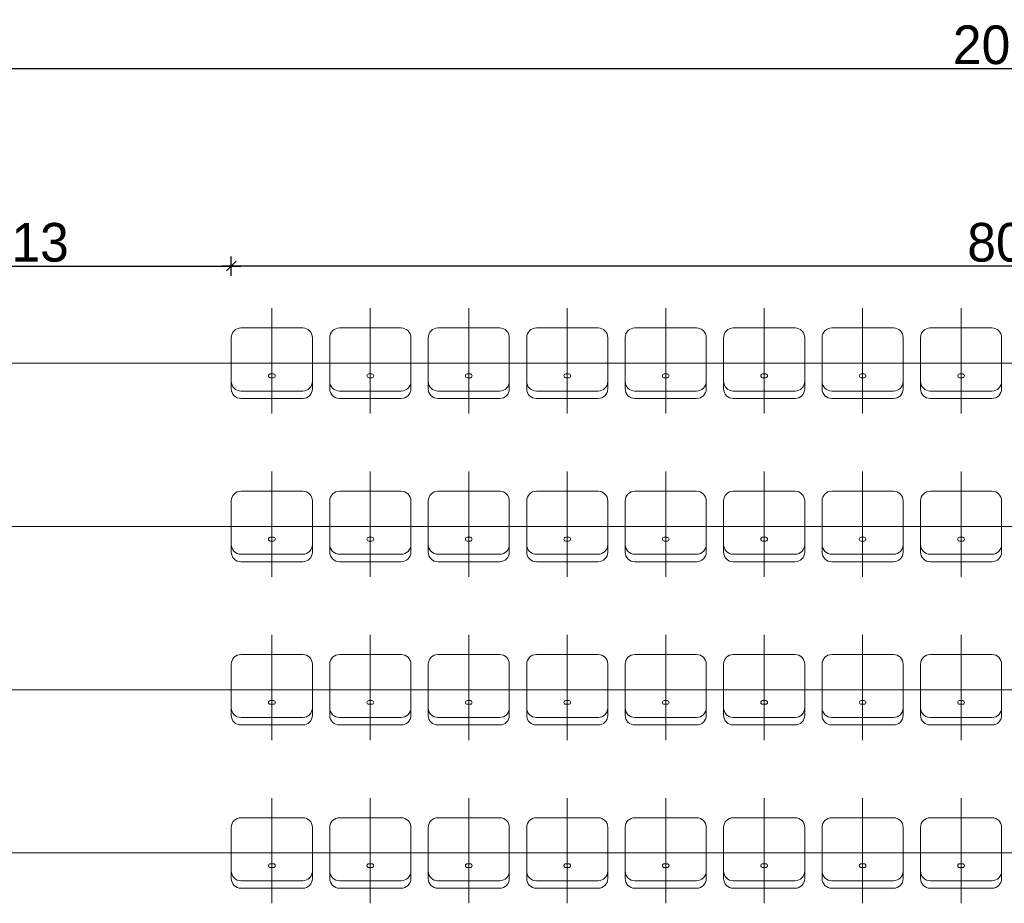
# Model space of a CAD drawing. Header units: millimetres. Extents: x 1962 to 3194, y -795 to -219.
# Tile 179 of 256: x 2473.73 to 2478.83, y -430 to -425.43. Entities that reach past the tile are written whole.
import ezdxf

# ---------------------------------------------------------------- set-up
doc = ezdxf.new("R2010")
doc.units = ezdxf.units.MM
doc.linetypes.add('ACAD_ISO03W100', pattern=[30, 12, -18])
doc.layers.get('0').update_dxf_attribs({"lineweight": 5})
doc.layers.get('Defpoints').update_dxf_attribs({"lineweight": 9})
doc.layers.add('A_obiekty trybuny', color=126, linetype='Continuous', lineweight=9)
doc.layers.add('A_wymiary detale', color=82, linetype='Continuous', lineweight=9)
doc.styles.add('wymiary pzt', font='txt')
doc.dimstyles.new('wymiary detale', dxfattribs={"dimtxt": 0.2, "dimasz": 0.05, "dimexe": 0.05, "dimexo": 0, "dimgap": 0.02, "dimtad": 1, "dimdec": 0, "dimlfac": 100, "dimzin": 0, "dimtxsty": 'wymiary pzt', "dimblk": 'OBLIQUE', "dimcen": 0.1, "dimdle": 0.05, "dimadec": 1, "dimazin": 0, "dimtfac": 1, "dimtmove": 0, "dimatfit": 3, "dimfxl": 0, "dimarcsym": 0})

# ---------------------------------------------------------------- blocks, each defined once
blk = doc.blocks.new('zw$C8B4')
at = {"layer": 'A_obiekty trybuny', "linetype": 'ACAD_ISO03W100', "ltscale": 0.1}
for p, q in [((6.425, 6.76), (6.425, 7.3047)), ((6.935, 6.76), (6.935, 7.3047)), ((7.445, 6.76), (7.445, 7.3047)), ((7.955, 6.76), (7.955, 7.3047)), ((8.465, 6.76), (8.465, 7.3047)), ((8.975, 6.76), (8.975, 7.3047)), ((9.485, 6.76), (9.485, 7.3047)), ((9.995, 6.76), (9.995, 7.3047)), ((6.6974, 7.0204), (6.1526, 7.0204)), ((7.2074, 7.0204), (6.6626, 7.0204)), ((7.7174, 7.0204), (7.1726, 7.0204)), ((8.2274, 7.0204), (7.6826, 7.0204)), ((8.7374, 7.0204), (8.1926, 7.0204)), ((9.2474, 7.0204), (8.7026, 7.0204)), ((9.7574, 7.0204), (9.2126, 7.0204)), ((10.2674, 7.0204), (9.7226, 7.0204)), ((6.425, 5.915), (6.425, 6.4597)), ((6.935, 5.915), (6.935, 6.4597)), ((7.445, 5.915), (7.445, 6.4597)), ((7.955, 5.915), (7.955, 6.4597)), ((8.465, 5.915), (8.465, 6.4597)), ((8.975, 5.915), (8.975, 6.4597)), ((9.485, 5.915), (9.485, 6.4597)), ((9.995, 5.915), (9.995, 6.4597)), ((6.6974, 6.1754), (6.1526, 6.1754)), ((7.2074, 6.1754), (6.6626, 6.1754)), ((7.7174, 6.1754), (7.1726, 6.1754)), ((8.2274, 6.1754), (7.6826, 6.1754)), ((8.7374, 6.1754), (8.1926, 6.1754)), ((9.2474, 6.1754), (8.7026, 6.1754)), ((9.7574, 6.1754), (9.2126, 6.1754)), ((10.2674, 6.1754), (9.7226, 6.1754)), ((6.425, 5.07), (6.425, 5.6147)), ((6.935, 5.07), (6.935, 5.6147)), ((7.445, 5.07), (7.445, 5.6147)), ((7.955, 5.07), (7.955, 5.6147)), ((8.465, 5.07), (8.465, 5.6147)), ((8.975, 5.07), (8.975, 5.6147)), ((9.485, 5.07), (9.485, 5.6147)), ((9.995, 5.07), (9.995, 5.6147)), ((6.6974, 5.3304), (6.1526, 5.3304)), ((7.2074, 5.3304), (6.6626, 5.3304)), ((7.7174, 5.3304), (7.1726, 5.3304)), ((8.2274, 5.3304), (7.6826, 5.3304)), ((8.7374, 5.3304), (8.1926, 5.3304)), ((9.2474, 5.3304), (8.7026, 5.3304)), ((9.7574, 5.3304), (9.2126, 5.3304)), ((10.2674, 5.3304), (9.7226, 5.3304)), ((6.425, 4.225), (6.425, 4.7697)), ((6.935, 4.225), (6.935, 4.7697)), ((7.445, 4.225), (7.445, 4.7697)), ((7.955, 4.225), (7.955, 4.7697)), ((8.465, 4.225), (8.465, 4.7697)), ((8.975, 4.225), (8.975, 4.7697)), ((9.485, 4.225), (9.485, 4.7697)), ((9.995, 4.225), (9.995, 4.7697)), ((6.6974, 4.4854), (6.1526, 4.4854)), ((7.2074, 4.4854), (6.6626, 4.4854)), ((7.7174, 4.4854), (7.1726, 4.4854)), ((8.2274, 4.4854), (7.6826, 4.4854)), ((8.7374, 4.4854), (8.1926, 4.4854)), ((9.2474, 4.4854), (8.7026, 4.4854)), ((9.7574, 4.4854), (9.2126, 4.4854)), ((10.2674, 4.4854), (9.7226, 4.4854))]:
    blk.add_line(p, q, dxfattribs=at)
at = {"layer": 'A_obiekty trybuny'}
for p, q in [((6.585, 7.2029), (6.265, 7.2029)), ((7.095, 7.2029), (6.775, 7.2029)), ((7.605, 7.2029), (7.285, 7.2029)), ((8.115, 7.2029), (7.795, 7.2029)), ((8.625, 7.2029), (8.305, 7.2029)), ((9.135, 7.2029), (8.815, 7.2029)), ((9.645, 7.2029), (9.325, 7.2029)), ((10.155, 7.2029), (9.835, 7.2029)), ((6.215, 7.1529), (6.215, 6.8879)), ((6.635, 6.8879), (6.635, 7.1529)), ((6.725, 7.1529), (6.725, 6.8879)), ((7.145, 6.8879), (7.145, 7.1529)), ((7.235, 7.1529), (7.235, 6.8879)), ((7.655, 6.8879), (7.655, 7.1529)), ((7.745, 7.1529), (7.745, 6.8879)), ((8.165, 6.8879), (8.165, 7.1529)), ((8.255, 7.1529), (8.255, 6.8879)), ((8.675, 6.8879), (8.675, 7.1529)), ((8.765, 7.1529), (8.765, 6.8879)), ((9.185, 6.8879), (9.185, 7.1529)), ((9.275, 7.1529), (9.275, 6.8879)), ((9.695, 6.8879), (9.695, 7.1529)), ((9.785, 7.1529), (9.785, 6.8879)), ((10.205, 6.8879), (10.205, 7.1529)), ((4.085, 7.0204), (6.215, 7.0204)), ((6.4255, 6.9648), (6.4169, 6.9648)), ((6.4169, 6.9449), (6.4255, 6.9449)), ((6.4331, 6.9648), (6.4255, 6.9648)), ((6.4255, 6.9449), (6.4331, 6.9449)), ((6.9355, 6.9648), (6.9269, 6.9648)), ((6.9269, 6.9449), (6.9355, 6.9449)), ((6.9431, 6.9648), (6.9355, 6.9648)), ((6.9355, 6.9449), (6.9431, 6.9449)), ((7.4455, 6.9648), (7.4369, 6.9648)), ((7.4369, 6.9449), (7.4455, 6.9449)), ((7.4531, 6.9648), (7.4455, 6.9648)), ((7.4455, 6.9449), (7.4531, 6.9449)), ((7.9555, 6.9648), (7.9469, 6.9648)), ((7.9469, 6.9449), (7.9555, 6.9449)), ((7.9631, 6.9648), (7.9555, 6.9648)), ((7.9555, 6.9449), (7.9631, 6.9449)), ((8.4655, 6.9648), (8.4569, 6.9648)), ((8.4569, 6.9449), (8.4655, 6.9449)), ((8.4731, 6.9648), (8.4655, 6.9648)), ((8.4655, 6.9449), (8.4731, 6.9449)), ((8.9755, 6.9648), (8.9669, 6.9648)), ((8.9669, 6.9449), (8.9755, 6.9449)), ((8.9831, 6.9648), (8.9755, 6.9648)), ((8.9755, 6.9449), (8.9831, 6.9449)), ((9.4855, 6.9648), (9.4769, 6.9648)), ((9.4769, 6.9449), (9.4855, 6.9449)), ((9.4931, 6.9648), (9.4855, 6.9648)), ((9.4855, 6.9449), (9.4931, 6.9449)), ((9.9955, 6.9648), (9.9869, 6.9648)), ((9.9869, 6.9449), (9.9955, 6.9449)), ((10.0031, 6.9648), (9.9955, 6.9648)), ((9.9955, 6.9449), (10.0031, 6.9449)), ((6.265, 6.8767), (6.585, 6.8767)), ((6.265, 6.8379), (6.585, 6.8379)), ((6.775, 6.8767), (7.095, 6.8767)), ((6.775, 6.8379), (7.095, 6.8379)), ((7.285, 6.8767), (7.605, 6.8767)), ((7.285, 6.8379), (7.605, 6.8379)), ((7.795, 6.8767), (8.115, 6.8767)), ((7.795, 6.8379), (8.115, 6.8379)), ((8.305, 6.8767), (8.625, 6.8767)), ((8.305, 6.8379), (8.625, 6.8379)), ((8.815, 6.8767), (9.135, 6.8767)), ((8.815, 6.8379), (9.135, 6.8379)), ((9.325, 6.8767), (9.645, 6.8767)), ((9.325, 6.8379), (9.645, 6.8379)), ((9.835, 6.8767), (10.155, 6.8767)), ((9.835, 6.8379), (10.155, 6.8379)), ((6.585, 6.3579), (6.265, 6.3579)), ((7.095, 6.3579), (6.775, 6.3579)), ((7.605, 6.3579), (7.285, 6.3579)), ((8.115, 6.3579), (7.795, 6.3579)), ((8.625, 6.3579), (8.305, 6.3579)), ((9.135, 6.3579), (8.815, 6.3579)), ((9.645, 6.3579), (9.325, 6.3579)), ((10.155, 6.3579), (9.835, 6.3579)), ((6.215, 6.3079), (6.215, 6.0429)), ((6.635, 6.0429), (6.635, 6.3079)), ((6.725, 6.3079), (6.725, 6.0429)), ((7.145, 6.0429), (7.145, 6.3079)), ((7.235, 6.3079), (7.235, 6.0429)), ((7.655, 6.0429), (7.655, 6.3079)), ((7.745, 6.3079), (7.745, 6.0429)), ((8.165, 6.0429), (8.165, 6.3079)), ((8.255, 6.3079), (8.255, 6.0429)), ((8.675, 6.0429), (8.675, 6.3079)), ((8.765, 6.3079), (8.765, 6.0429)), ((9.185, 6.0429), (9.185, 6.3079)), ((9.275, 6.3079), (9.275, 6.0429)), ((9.695, 6.0429), (9.695, 6.3079)), ((9.785, 6.3079), (9.785, 6.0429)), ((10.205, 6.0429), (10.205, 6.3079)), ((4.085, 6.1754), (6.215, 6.1754)), ((6.4255, 6.1198), (6.4169, 6.1198)), ((6.4169, 6.0999), (6.4255, 6.0999)), ((6.4331, 6.1198), (6.4255, 6.1198)), ((6.4255, 6.0999), (6.4331, 6.0999)), ((6.9355, 6.1198), (6.9269, 6.1198)), ((6.9269, 6.0999), (6.9355, 6.0999)), ((6.9431, 6.1198), (6.9355, 6.1198)), ((6.9355, 6.0999), (6.9431, 6.0999)), ((7.4455, 6.1198), (7.4369, 6.1198)), ((7.4369, 6.0999), (7.4455, 6.0999)), ((7.4531, 6.1198), (7.4455, 6.1198)), ((7.4455, 6.0999), (7.4531, 6.0999)), ((7.9555, 6.1198), (7.9469, 6.1198)), ((7.9469, 6.0999), (7.9555, 6.0999)), ((7.9631, 6.1198), (7.9555, 6.1198)), ((7.9555, 6.0999), (7.9631, 6.0999)), ((8.4655, 6.1198), (8.4569, 6.1198)), ((8.4569, 6.0999), (8.4655, 6.0999)), ((8.4731, 6.1198), (8.4655, 6.1198)), ((8.4655, 6.0999), (8.4731, 6.0999)), ((8.9755, 6.1198), (8.9669, 6.1198)), ((8.9669, 6.0999), (8.9755, 6.0999)), ((8.9831, 6.1198), (8.9755, 6.1198)), ((8.9755, 6.0999), (8.9831, 6.0999)), ((9.4855, 6.1198), (9.4769, 6.1198)), ((9.4769, 6.0999), (9.4855, 6.0999)), ((9.4931, 6.1198), (9.4855, 6.1198)), ((9.4855, 6.0999), (9.4931, 6.0999)), ((9.9955, 6.1198), (9.9869, 6.1198)), ((9.9869, 6.0999), (9.9955, 6.0999)), ((10.0031, 6.1198), (9.9955, 6.1198)), ((9.9955, 6.0999), (10.0031, 6.0999)), ((6.265, 6.0317), (6.585, 6.0317)), ((6.775, 6.0317), (7.095, 6.0317)), ((7.285, 6.0317), (7.605, 6.0317)), ((7.795, 6.0317), (8.115, 6.0317)), ((8.305, 6.0317), (8.625, 6.0317)), ((8.815, 6.0317), (9.135, 6.0317)), ((9.325, 6.0317), (9.645, 6.0317)), ((9.835, 6.0317), (10.155, 6.0317)), ((6.265, 5.9929), (6.585, 5.9929)), ((6.775, 5.9929), (7.095, 5.9929)), ((7.285, 5.9929), (7.605, 5.9929)), ((7.795, 5.9929), (8.115, 5.9929)), ((8.305, 5.9929), (8.625, 5.9929)), ((8.815, 5.9929), (9.135, 5.9929)), ((9.325, 5.9929), (9.645, 5.9929)), ((9.835, 5.9929), (10.155, 5.9929)), ((6.585, 5.5129), (6.265, 5.5129)), ((7.095, 5.5129), (6.775, 5.5129)), ((7.605, 5.5129), (7.285, 5.5129)), ((8.115, 5.5129), (7.795, 5.5129)), ((8.625, 5.5129), (8.305, 5.5129)), ((9.135, 5.5129), (8.815, 5.5129)), ((9.645, 5.5129), (9.325, 5.5129)), ((10.155, 5.5129), (9.835, 5.5129)), ((6.215, 5.4629), (6.215, 5.1979)), ((6.635, 5.1979), (6.635, 5.4629)), ((6.725, 5.4629), (6.725, 5.1979)), ((7.145, 5.1979), (7.145, 5.4629)), ((7.235, 5.4629), (7.235, 5.1979)), ((7.655, 5.1979), (7.655, 5.4629)), ((7.745, 5.4629), (7.745, 5.1979)), ((8.165, 5.1979), (8.165, 5.4629)), ((8.255, 5.4629), (8.255, 5.1979)), ((8.675, 5.1979), (8.675, 5.4629)), ((8.765, 5.4629), (8.765, 5.1979)), ((9.185, 5.1979), (9.185, 5.4629)), ((9.275, 5.4629), (9.275, 5.1979)), ((9.695, 5.1979), (9.695, 5.4629)), ((9.785, 5.4629), (9.785, 5.1979)), ((10.205, 5.1979), (10.205, 5.4629)), ((4.085, 5.3304), (6.215, 5.3304)), ((6.4255, 5.2748), (6.4169, 5.2748)), ((6.4169, 5.2549), (6.4255, 5.2549)), ((6.4331, 5.2748), (6.4255, 5.2748)), ((6.4255, 5.2549), (6.4331, 5.2549)), ((6.9355, 5.2748), (6.9269, 5.2748)), ((6.9269, 5.2549), (6.9355, 5.2549)), ((6.9431, 5.2748), (6.9355, 5.2748)), ((6.9355, 5.2549), (6.9431, 5.2549)), ((7.4455, 5.2748), (7.4369, 5.2748)), ((7.4369, 5.2549), (7.4455, 5.2549)), ((7.4531, 5.2748), (7.4455, 5.2748)), ((7.4455, 5.2549), (7.4531, 5.2549)), ((7.9555, 5.2748), (7.9469, 5.2748)), ((7.9469, 5.2549), (7.9555, 5.2549)), ((7.9631, 5.2748), (7.9555, 5.2748)), ((7.9555, 5.2549), (7.9631, 5.2549)), ((8.4655, 5.2748), (8.4569, 5.2748)), ((8.4569, 5.2549), (8.4655, 5.2549)), ((8.4731, 5.2748), (8.4655, 5.2748)), ((8.4655, 5.2549), (8.4731, 5.2549)), ((8.9755, 5.2748), (8.9669, 5.2748)), ((8.9669, 5.2549), (8.9755, 5.2549)), ((8.9831, 5.2748), (8.9755, 5.2748)), ((8.9755, 5.2549), (8.9831, 5.2549)), ((9.4855, 5.2748), (9.4769, 5.2748)), ((9.4769, 5.2549), (9.4855, 5.2549)), ((9.4931, 5.2748), (9.4855, 5.2748)), ((9.4855, 5.2549), (9.4931, 5.2549)), ((9.9955, 5.2748), (9.9869, 5.2748)), ((9.9869, 5.2549), (9.9955, 5.2549)), ((10.0031, 5.2748), (9.9955, 5.2748)), ((9.9955, 5.2549), (10.0031, 5.2549)), ((6.265, 5.1867), (6.585, 5.1867)), ((6.775, 5.1867), (7.095, 5.1867)), ((7.285, 5.1867), (7.605, 5.1867)), ((7.795, 5.1867), (8.115, 5.1867)), ((8.305, 5.1867), (8.625, 5.1867)), ((8.815, 5.1867), (9.135, 5.1867)), ((9.325, 5.1867), (9.645, 5.1867)), ((9.835, 5.1867), (10.155, 5.1867)), ((6.265, 5.1479), (6.585, 5.1479)), ((6.775, 5.1479), (7.095, 5.1479)), ((7.285, 5.1479), (7.605, 5.1479)), ((7.795, 5.1479), (8.115, 5.1479)), ((8.305, 5.1479), (8.625, 5.1479)), ((8.815, 5.1479), (9.135, 5.1479)), ((9.325, 5.1479), (9.645, 5.1479)), ((9.835, 5.1479), (10.155, 5.1479)), ((6.585, 4.6679), (6.265, 4.6679)), ((7.095, 4.6679), (6.775, 4.6679)), ((7.605, 4.6679), (7.285, 4.6679)), ((8.115, 4.6679), (7.795, 4.6679)), ((8.625, 4.6679), (8.305, 4.6679)), ((9.135, 4.6679), (8.815, 4.6679)), ((9.645, 4.6679), (9.325, 4.6679)), ((10.155, 4.6679), (9.835, 4.6679)), ((6.215, 4.6179), (6.215, 4.3529)), ((6.635, 4.3529), (6.635, 4.6179)), ((6.725, 4.6179), (6.725, 4.3529)), ((7.145, 4.3529), (7.145, 4.6179)), ((7.235, 4.6179), (7.235, 4.3529)), ((7.655, 4.3529), (7.655, 4.6179)), ((7.745, 4.6179), (7.745, 4.3529)), ((8.165, 4.3529), (8.165, 4.6179)), ((8.255, 4.6179), (8.255, 4.3529)), ((8.675, 4.3529), (8.675, 4.6179)), ((8.765, 4.6179), (8.765, 4.3529)), ((9.185, 4.3529), (9.185, 4.6179)), ((9.275, 4.6179), (9.275, 4.3529)), ((9.695, 4.3529), (9.695, 4.6179)), ((9.785, 4.6179), (9.785, 4.3529)), ((10.205, 4.3529), (10.205, 4.6179)), ((4.085, 4.4854), (6.215, 4.4854)), ((6.4255, 4.4298), (6.4169, 4.4298)), ((6.4169, 4.4099), (6.4255, 4.4099)), ((6.4331, 4.4298), (6.4255, 4.4298)), ((6.4255, 4.4099), (6.4331, 4.4099)), ((6.9355, 4.4298), (6.9269, 4.4298)), ((6.9269, 4.4099), (6.9355, 4.4099)), ((6.9431, 4.4298), (6.9355, 4.4298)), ((6.9355, 4.4099), (6.9431, 4.4099)), ((7.4455, 4.4298), (7.4369, 4.4298)), ((7.4369, 4.4099), (7.4455, 4.4099)), ((7.4531, 4.4298), (7.4455, 4.4298)), ((7.4455, 4.4099), (7.4531, 4.4099)), ((7.9555, 4.4298), (7.9469, 4.4298)), ((7.9469, 4.4099), (7.9555, 4.4099)), ((7.9631, 4.4298), (7.9555, 4.4298)), ((7.9555, 4.4099), (7.9631, 4.4099)), ((8.4655, 4.4298), (8.4569, 4.4298)), ((8.4569, 4.4099), (8.4655, 4.4099)), ((8.4731, 4.4298), (8.4655, 4.4298)), ((8.4655, 4.4099), (8.4731, 4.4099)), ((8.9755, 4.4298), (8.9669, 4.4298)), ((8.9669, 4.4099), (8.9755, 4.4099)), ((8.9831, 4.4298), (8.9755, 4.4298)), ((8.9755, 4.4099), (8.9831, 4.4099)), ((9.4855, 4.4298), (9.4769, 4.4298)), ((9.4769, 4.4099), (9.4855, 4.4099)), ((9.4931, 4.4298), (9.4855, 4.4298)), ((9.4855, 4.4099), (9.4931, 4.4099)), ((9.9955, 4.4298), (9.9869, 4.4298)), ((9.9869, 4.4099), (9.9955, 4.4099)), ((10.0031, 4.4298), (9.9955, 4.4298)), ((9.9955, 4.4099), (10.0031, 4.4099)), ((6.265, 4.3417), (6.585, 4.3417)), ((6.775, 4.3417), (7.095, 4.3417)), ((7.285, 4.3417), (7.605, 4.3417)), ((7.795, 4.3417), (8.115, 4.3417)), ((8.305, 4.3417), (8.625, 4.3417)), ((8.815, 4.3417), (9.135, 4.3417)), ((9.325, 4.3417), (9.645, 4.3417)), ((9.835, 4.3417), (10.155, 4.3417)), ((6.265, 4.3029), (6.585, 4.3029)), ((6.775, 4.3029), (7.095, 4.3029)), ((7.285, 4.3029), (7.605, 4.3029)), ((7.795, 4.3029), (8.115, 4.3029)), ((8.305, 4.3029), (8.625, 4.3029)), ((8.815, 4.3029), (9.135, 4.3029)), ((9.325, 4.3029), (9.645, 4.3029)), ((9.835, 4.3029), (10.155, 4.3029))]:
    blk.add_line(p, q, dxfattribs=at)
for centre, radius, start, end in [((6.265, 7.1529), 0.05, 90, 180), ((6.585, 7.1529), 0.05, 0, 90), ((6.775, 7.1529), 0.05, 90, 180), ((7.095, 7.1529), 0.05, 0, 90), ((7.285, 7.1529), 0.05, 90, 180), ((7.605, 7.1529), 0.05, 0, 90), ((7.795, 7.1529), 0.05, 90, 180), ((8.115, 7.1529), 0.05, 0, 90), ((8.305, 7.1529), 0.05, 90, 180), ((8.625, 7.1529), 0.05, 0, 90), ((8.815, 7.1529), 0.05, 90, 180), ((9.135, 7.1529), 0.05, 0, 90), ((9.325, 7.1529), 0.05, 90, 180), ((9.645, 7.1529), 0.05, 0, 90), ((9.835, 7.1529), 0.05, 90, 180), ((10.155, 7.1529), 0.05, 0, 90), ((6.4181, 6.9544), 0.0105, 96.3893, 177.4528), ((6.4181, 6.9553), 0.0105, 182.5472, 263.6107), ((6.4319, 6.9544), 0.0105, 2.5472, 83.6107), ((6.4319, 6.9553), 0.0105, 276.3893, 357.4528), ((6.9281, 6.9544), 0.0105, 96.3893, 177.4528), ((6.9281, 6.9553), 0.0105, 182.5472, 263.6107), ((6.9419, 6.9544), 0.0105, 2.5472, 83.6107), ((6.9419, 6.9553), 0.0105, 276.3893, 357.4528), ((7.4381, 6.9544), 0.0105, 96.3893, 177.4528), ((7.4381, 6.9553), 0.0105, 182.5472, 263.6107), ((7.4519, 6.9544), 0.0105, 2.5472, 83.6107), ((7.4519, 6.9553), 0.0105, 276.3893, 357.4528), ((7.9481, 6.9544), 0.0105, 96.3893, 177.4528), ((7.9481, 6.9553), 0.0105, 182.5472, 263.6107), ((7.9619, 6.9544), 0.0105, 2.5472, 83.6107), ((7.9619, 6.9553), 0.0105, 276.3893, 357.4528), ((8.4581, 6.9544), 0.0105, 96.3893, 177.4528), ((8.4581, 6.9553), 0.0105, 182.5472, 263.6107), ((8.4719, 6.9544), 0.0105, 2.5472, 83.6107), ((8.4719, 6.9553), 0.0105, 276.3893, 357.4528), ((8.9681, 6.9544), 0.0105, 96.3893, 177.4528), ((8.9681, 6.9553), 0.0105, 182.5472, 263.6107), ((8.9819, 6.9544), 0.0105, 2.5472, 83.6107), ((8.9819, 6.9553), 0.0105, 276.3893, 357.4528), ((9.4781, 6.9544), 0.0105, 96.3893, 177.4528), ((9.4781, 6.9553), 0.0105, 182.5472, 263.6107), ((9.4919, 6.9544), 0.0105, 2.5472, 83.6107), ((9.4919, 6.9553), 0.0105, 276.3893, 357.4528), ((9.9881, 6.9544), 0.0105, 96.3893, 177.4528), ((9.9881, 6.9553), 0.0105, 182.5472, 263.6107), ((10.0019, 6.9544), 0.0105, 2.5472, 83.6107), ((10.0019, 6.9553), 0.0105, 276.3893, 357.4528), ((6.265, 6.9267), 0.05, 180, 270), ((6.265, 6.8879), 0.05, 180, 270), ((6.585, 6.9267), 0.05, 270, 0), ((6.585, 6.8879), 0.05, 270, 0), ((6.775, 6.9267), 0.05, 180, 270), ((6.775, 6.8879), 0.05, 180, 270), ((7.095, 6.9267), 0.05, 270, 0), ((7.095, 6.8879), 0.05, 270, 0), ((7.285, 6.9267), 0.05, 180, 270), ((7.285, 6.8879), 0.05, 180, 270), ((7.605, 6.9267), 0.05, 270, 0), ((7.605, 6.8879), 0.05, 270, 0), ((7.795, 6.9267), 0.05, 180, 270), ((7.795, 6.8879), 0.05, 180, 270), ((8.115, 6.9267), 0.05, 270, 0), ((8.115, 6.8879), 0.05, 270, 0), ((8.305, 6.9267), 0.05, 180, 270), ((8.305, 6.8879), 0.05, 180, 270), ((8.625, 6.9267), 0.05, 270, 0), ((8.625, 6.8879), 0.05, 270, 0), ((8.815, 6.9267), 0.05, 180, 270), ((8.815, 6.8879), 0.05, 180, 270), ((9.135, 6.9267), 0.05, 270, 0), ((9.135, 6.8879), 0.05, 270, 0), ((9.325, 6.9267), 0.05, 180, 270), ((9.325, 6.8879), 0.05, 180, 270), ((9.645, 6.9267), 0.05, 270, 0), ((9.645, 6.8879), 0.05, 270, 0), ((9.835, 6.9267), 0.05, 180, 270), ((9.835, 6.8879), 0.05, 180, 270), ((10.155, 6.9267), 0.05, 270, 0), ((10.155, 6.8879), 0.05, 270, 0), ((6.265, 6.3079), 0.05, 90, 180), ((6.585, 6.3079), 0.05, 0, 90), ((6.775, 6.3079), 0.05, 90, 180), ((7.095, 6.3079), 0.05, 0, 90), ((7.285, 6.3079), 0.05, 90, 180), ((7.605, 6.3079), 0.05, 0, 90), ((7.795, 6.3079), 0.05, 90, 180), ((8.115, 6.3079), 0.05, 0, 90), ((8.305, 6.3079), 0.05, 90, 180), ((8.625, 6.3079), 0.05, 0, 90), ((8.815, 6.3079), 0.05, 90, 180), ((9.135, 6.3079), 0.05, 0, 90), ((9.325, 6.3079), 0.05, 90, 180), ((9.645, 6.3079), 0.05, 0, 90), ((9.835, 6.3079), 0.05, 90, 180), ((10.155, 6.3079), 0.05, 0, 90), ((6.265, 6.0817), 0.05, 180, 270), ((6.4181, 6.1094), 0.0105, 96.3893, 177.4528), ((6.4181, 6.1103), 0.0105, 182.5472, 263.6107), ((6.4319, 6.1094), 0.0105, 2.5472, 83.6107), ((6.4319, 6.1103), 0.0105, 276.3893, 357.4528), ((6.585, 6.0817), 0.05, 270, 0), ((6.775, 6.0817), 0.05, 180, 270), ((6.9281, 6.1094), 0.0105, 96.3893, 177.4528), ((6.9281, 6.1103), 0.0105, 182.5472, 263.6107), ((6.9419, 6.1094), 0.0105, 2.5472, 83.6107), ((6.9419, 6.1103), 0.0105, 276.3893, 357.4528), ((7.095, 6.0817), 0.05, 270, 0), ((7.285, 6.0817), 0.05, 180, 270), ((7.4381, 6.1094), 0.0105, 96.3893, 177.4528), ((7.4381, 6.1103), 0.0105, 182.5472, 263.6107), ((7.4519, 6.1094), 0.0105, 2.5472, 83.6107), ((7.4519, 6.1103), 0.0105, 276.3893, 357.4528), ((7.605, 6.0817), 0.05, 270, 0), ((7.795, 6.0817), 0.05, 180, 270), ((7.9481, 6.1094), 0.0105, 96.3893, 177.4528), ((7.9481, 6.1103), 0.0105, 182.5472, 263.6107), ((7.9619, 6.1094), 0.0105, 2.5472, 83.6107), ((7.9619, 6.1103), 0.0105, 276.3893, 357.4528), ((8.115, 6.0817), 0.05, 270, 0), ((8.305, 6.0817), 0.05, 180, 270), ((8.4581, 6.1094), 0.0105, 96.3893, 177.4528), ((8.4581, 6.1103), 0.0105, 182.5472, 263.6107), ((8.4719, 6.1094), 0.0105, 2.5472, 83.6107), ((8.4719, 6.1103), 0.0105, 276.3893, 357.4528), ((8.625, 6.0817), 0.05, 270, 0), ((8.815, 6.0817), 0.05, 180, 270), ((8.9681, 6.1094), 0.0105, 96.3893, 177.4528), ((8.9681, 6.1103), 0.0105, 182.5472, 263.6107), ((8.9819, 6.1094), 0.0105, 2.5472, 83.6107), ((8.9819, 6.1103), 0.0105, 276.3893, 357.4528), ((9.135, 6.0817), 0.05, 270, 0), ((9.325, 6.0817), 0.05, 180, 270), ((9.4781, 6.1094), 0.0105, 96.3893, 177.4528), ((9.4781, 6.1103), 0.0105, 182.5472, 263.6107), ((9.4919, 6.1094), 0.0105, 2.5472, 83.6107), ((9.4919, 6.1103), 0.0105, 276.3893, 357.4528), ((9.645, 6.0817), 0.05, 270, 0), ((9.835, 6.0817), 0.05, 180, 270), ((9.9881, 6.1094), 0.0105, 96.3893, 177.4528), ((9.9881, 6.1103), 0.0105, 182.5472, 263.6107), ((10.0019, 6.1094), 0.0105, 2.5472, 83.6107), ((10.0019, 6.1103), 0.0105, 276.3893, 357.4528), ((10.155, 6.0817), 0.05, 270, 0), ((6.265, 6.0429), 0.05, 180, 270), ((6.585, 6.0429), 0.05, 270, 0), ((6.775, 6.0429), 0.05, 180, 270), ((7.095, 6.0429), 0.05, 270, 0), ((7.285, 6.0429), 0.05, 180, 270), ((7.605, 6.0429), 0.05, 270, 0), ((7.795, 6.0429), 0.05, 180, 270), ((8.115, 6.0429), 0.05, 270, 0), ((8.305, 6.0429), 0.05, 180, 270), ((8.625, 6.0429), 0.05, 270, 0), ((8.815, 6.0429), 0.05, 180, 270), ((9.135, 6.0429), 0.05, 270, 0), ((9.325, 6.0429), 0.05, 180, 270), ((9.645, 6.0429), 0.05, 270, 0), ((9.835, 6.0429), 0.05, 180, 270), ((10.155, 6.0429), 0.05, 270, 0), ((6.265, 5.4629), 0.05, 90, 180), ((6.585, 5.4629), 0.05, 0, 90), ((6.775, 5.4629), 0.05, 90, 180), ((7.095, 5.4629), 0.05, 0, 90), ((7.285, 5.4629), 0.05, 90, 180), ((7.605, 5.4629), 0.05, 0, 90), ((7.795, 5.4629), 0.05, 90, 180), ((8.115, 5.4629), 0.05, 0, 90), ((8.305, 5.4629), 0.05, 90, 180), ((8.625, 5.4629), 0.05, 0, 90), ((8.815, 5.4629), 0.05, 90, 180), ((9.135, 5.4629), 0.05, 0, 90), ((9.325, 5.4629), 0.05, 90, 180), ((9.645, 5.4629), 0.05, 0, 90), ((9.835, 5.4629), 0.05, 90, 180), ((10.155, 5.4629), 0.05, 0, 90), ((6.4181, 5.2644), 0.0105, 96.3893, 177.4528), ((6.4181, 5.2653), 0.0105, 182.5472, 263.6107), ((6.4319, 5.2644), 0.0105, 2.5472, 83.6107), ((6.4319, 5.2653), 0.0105, 276.3893, 357.4528), ((6.9281, 5.2644), 0.0105, 96.3893, 177.4528), ((6.9281, 5.2653), 0.0105, 182.5472, 263.6107), ((6.9419, 5.2644), 0.0105, 2.5472, 83.6107), ((6.9419, 5.2653), 0.0105, 276.3893, 357.4528), ((7.4381, 5.2644), 0.0105, 96.3893, 177.4528), ((7.4381, 5.2653), 0.0105, 182.5472, 263.6107), ((7.4519, 5.2644), 0.0105, 2.5472, 83.6107), ((7.4519, 5.2653), 0.0105, 276.3893, 357.4528), ((7.9481, 5.2644), 0.0105, 96.3893, 177.4528), ((7.9481, 5.2653), 0.0105, 182.5472, 263.6107), ((7.9619, 5.2644), 0.0105, 2.5472, 83.6107), ((7.9619, 5.2653), 0.0105, 276.3893, 357.4528), ((8.4581, 5.2644), 0.0105, 96.3893, 177.4528), ((8.4581, 5.2653), 0.0105, 182.5472, 263.6107), ((8.4719, 5.2644), 0.0105, 2.5472, 83.6107), ((8.4719, 5.2653), 0.0105, 276.3893, 357.4528), ((8.9681, 5.2644), 0.0105, 96.3893, 177.4528), ((8.9681, 5.2653), 0.0105, 182.5472, 263.6107), ((8.9819, 5.2644), 0.0105, 2.5472, 83.6107), ((8.9819, 5.2653), 0.0105, 276.3893, 357.4528), ((9.4781, 5.2644), 0.0105, 96.3893, 177.4528), ((9.4781, 5.2653), 0.0105, 182.5472, 263.6107), ((9.4919, 5.2644), 0.0105, 2.5472, 83.6107), ((9.4919, 5.2653), 0.0105, 276.3893, 357.4528), ((9.9881, 5.2644), 0.0105, 96.3893, 177.4528), ((9.9881, 5.2653), 0.0105, 182.5472, 263.6107), ((10.0019, 5.2644), 0.0105, 2.5472, 83.6107), ((10.0019, 5.2653), 0.0105, 276.3893, 357.4528), ((6.265, 5.2367), 0.05, 180, 270), ((6.585, 5.2367), 0.05, 270, 0), ((6.775, 5.2367), 0.05, 180, 270), ((7.095, 5.2367), 0.05, 270, 0), ((7.285, 5.2367), 0.05, 180, 270), ((7.605, 5.2367), 0.05, 270, 0), ((7.795, 5.2367), 0.05, 180, 270), ((8.115, 5.2367), 0.05, 270, 0), ((8.305, 5.2367), 0.05, 180, 270), ((8.625, 5.2367), 0.05, 270, 0), ((8.815, 5.2367), 0.05, 180, 270), ((9.135, 5.2367), 0.05, 270, 0), ((9.325, 5.2367), 0.05, 180, 270), ((9.645, 5.2367), 0.05, 270, 0), ((9.835, 5.2367), 0.05, 180, 270), ((10.155, 5.2367), 0.05, 270, 0), ((6.265, 5.1979), 0.05, 180, 270), ((6.585, 5.1979), 0.05, 270, 0), ((6.775, 5.1979), 0.05, 180, 270), ((7.095, 5.1979), 0.05, 270, 0), ((7.285, 5.1979), 0.05, 180, 270), ((7.605, 5.1979), 0.05, 270, 0), ((7.795, 5.1979), 0.05, 180, 270), ((8.115, 5.1979), 0.05, 270, 0), ((8.305, 5.1979), 0.05, 180, 270), ((8.625, 5.1979), 0.05, 270, 0), ((8.815, 5.1979), 0.05, 180, 270), ((9.135, 5.1979), 0.05, 270, 0), ((9.325, 5.1979), 0.05, 180, 270), ((9.645, 5.1979), 0.05, 270, 0), ((9.835, 5.1979), 0.05, 180, 270), ((10.155, 5.1979), 0.05, 270, 0), ((6.265, 4.6179), 0.05, 90, 180), ((6.585, 4.6179), 0.05, 0, 90), ((6.775, 4.6179), 0.05, 90, 180), ((7.095, 4.6179), 0.05, 0, 90), ((7.285, 4.6179), 0.05, 90, 180), ((7.605, 4.6179), 0.05, 0, 90), ((7.795, 4.6179), 0.05, 90, 180), ((8.115, 4.6179), 0.05, 0, 90), ((8.305, 4.6179), 0.05, 90, 180), ((8.625, 4.6179), 0.05, 0, 90), ((8.815, 4.6179), 0.05, 90, 180), ((9.135, 4.6179), 0.05, 0, 90), ((9.325, 4.6179), 0.05, 90, 180), ((9.645, 4.6179), 0.05, 0, 90), ((9.835, 4.6179), 0.05, 90, 180), ((10.155, 4.6179), 0.05, 0, 90), ((6.265, 4.3917), 0.05, 180, 270), ((6.4181, 4.4194), 0.0105, 96.3893, 177.4528), ((6.4181, 4.4203), 0.0105, 182.5472, 263.6107), ((6.4319, 4.4194), 0.0105, 2.5472, 83.6107), ((6.4319, 4.4203), 0.0105, 276.3893, 357.4528), ((6.585, 4.3917), 0.05, 270, 0), ((6.775, 4.3917), 0.05, 180, 270), ((6.9281, 4.4194), 0.0105, 96.3893, 177.4528), ((6.9281, 4.4203), 0.0105, 182.5472, 263.6107), ((6.9419, 4.4194), 0.0105, 2.5472, 83.6107), ((6.9419, 4.4203), 0.0105, 276.3893, 357.4528), ((7.095, 4.3917), 0.05, 270, 0), ((7.285, 4.3917), 0.05, 180, 270), ((7.4381, 4.4194), 0.0105, 96.3893, 177.4528), ((7.4381, 4.4203), 0.0105, 182.5472, 263.6107), ((7.4519, 4.4194), 0.0105, 2.5472, 83.6107), ((7.4519, 4.4203), 0.0105, 276.3893, 357.4528), ((7.605, 4.3917), 0.05, 270, 0), ((7.795, 4.3917), 0.05, 180, 270), ((7.9481, 4.4194), 0.0105, 96.3893, 177.4528), ((7.9481, 4.4203), 0.0105, 182.5472, 263.6107), ((7.9619, 4.4194), 0.0105, 2.5472, 83.6107), ((7.9619, 4.4203), 0.0105, 276.3893, 357.4528), ((8.115, 4.3917), 0.05, 270, 0), ((8.305, 4.3917), 0.05, 180, 270), ((8.4581, 4.4194), 0.0105, 96.3893, 177.4528), ((8.4581, 4.4203), 0.0105, 182.5472, 263.6107), ((8.4719, 4.4194), 0.0105, 2.5472, 83.6107), ((8.4719, 4.4203), 0.0105, 276.3893, 357.4528), ((8.625, 4.3917), 0.05, 270, 0), ((8.815, 4.3917), 0.05, 180, 270), ((8.9681, 4.4194), 0.0105, 96.3893, 177.4528), ((8.9681, 4.4203), 0.0105, 182.5472, 263.6107), ((8.9819, 4.4194), 0.0105, 2.5472, 83.6107), ((8.9819, 4.4203), 0.0105, 276.3893, 357.4528), ((9.135, 4.3917), 0.05, 270, 0), ((9.325, 4.3917), 0.05, 180, 270), ((9.4781, 4.4194), 0.0105, 96.3893, 177.4528), ((9.4781, 4.4203), 0.0105, 182.5472, 263.6107), ((9.4919, 4.4194), 0.0105, 2.5472, 83.6107), ((9.4919, 4.4203), 0.0105, 276.3893, 357.4528), ((9.645, 4.3917), 0.05, 270, 0), ((9.835, 4.3917), 0.05, 180, 270), ((9.9881, 4.4194), 0.0105, 96.3893, 177.4528), ((9.9881, 4.4203), 0.0105, 182.5472, 263.6107), ((10.0019, 4.4194), 0.0105, 2.5472, 83.6107), ((10.0019, 4.4203), 0.0105, 276.3893, 357.4528), ((10.155, 4.3917), 0.05, 270, 0), ((6.265, 4.3529), 0.05, 180, 270), ((6.585, 4.3529), 0.05, 270, 0), ((6.775, 4.3529), 0.05, 180, 270), ((7.095, 4.3529), 0.05, 270, 0), ((7.285, 4.3529), 0.05, 180, 270), ((7.605, 4.3529), 0.05, 270, 0), ((7.795, 4.3529), 0.05, 180, 270), ((8.115, 4.3529), 0.05, 270, 0), ((8.305, 4.3529), 0.05, 180, 270), ((8.625, 4.3529), 0.05, 270, 0), ((8.815, 4.3529), 0.05, 180, 270), ((9.135, 4.3529), 0.05, 270, 0), ((9.325, 4.3529), 0.05, 180, 270), ((9.645, 4.3529), 0.05, 270, 0), ((9.835, 4.3529), 0.05, 180, 270), ((10.155, 4.3529), 0.05, 270, 0)]:
    blk.add_arc(centre, radius, start, end, dxfattribs=at)
blk = doc.blocks.new('_Oblique')
at = {"color": 0, "linetype": 'ByBlock', "lineweight": -2}
blk.add_line((-0.5, -0.5), (0.5, 0.5), dxfattribs=at)
blk = doc.blocks.new('*D188')
at = {"layer": 'A_wymiary detale', "color": 0, "lineweight": -2}
for p, q in [((2468.6105, -425.7326), (2468.6105, -425.6326)), ((2489.1106, -425.7326), (2489.1106, -425.6326)), ((2468.5605, -425.6826), (2489.1606, -425.6826))]:
    blk.add_line(p, q, dxfattribs=at)
at = {"layer": 'Defpoints', "color": 0}
for p in [(2489.1106, -425.6826), (2468.6105, -427.1327), (2489.1106, -427.1327)]:
    blk.add_point(p, dxfattribs=at)
at = {"layer": 'A_wymiary detale', "color": 0, "lineweight": -2, "xscale": 0.05, "yscale": 0.05, "zscale": 0.05, "rotation": 180}
blk.add_blockref('_Oblique', (2468.6105, -425.6826), dxfattribs=at)
at = {"layer": 'A_wymiary detale', "color": 0, "lineweight": -2, "xscale": 0.05, "yscale": 0.05, "zscale": 0.05}
blk.add_blockref('_Oblique', (2489.1106, -425.6826), dxfattribs=at)
at = {"layer": 'A_wymiary detale', "color": 0, "insert": (2478.8605, -425.5605), "char_height": 0.2, "attachment_point": 5, "style": 'wymiary pzt'}
blk.add_mtext('2050', dxfattribs=at)
blk = doc.blocks.new('*D190')
at = {"layer": 'A_wymiary detale', "color": 0, "lineweight": -2}
for p, q in [((2472.6955, -426.7548), (2472.6955, -426.6548)), ((2474.8255, -426.7548), (2474.8255, -426.6548)), ((2472.6455, -426.7048), (2474.8755, -426.7048))]:
    blk.add_line(p, q, dxfattribs=at)
at = {"layer": 'Defpoints', "color": 0}
for p in [(2474.8255, -426.7048), (2472.6955, -427.2077), (2474.8255, -427.2077)]:
    blk.add_point(p, dxfattribs=at)
at = {"layer": 'A_wymiary detale', "color": 0, "lineweight": -2, "xscale": 0.05, "yscale": 0.05, "zscale": 0.05, "rotation": 180}
blk.add_blockref('_Oblique', (2472.6955, -426.7048), dxfattribs=at)
at = {"layer": 'A_wymiary detale', "color": 0, "lineweight": -2, "xscale": 0.05, "yscale": 0.05, "zscale": 0.05}
blk.add_blockref('_Oblique', (2474.8255, -426.7048), dxfattribs=at)
at = {"layer": 'A_wymiary detale', "color": 0, "insert": (2473.7605, -426.5828), "char_height": 0.2, "attachment_point": 5, "style": 'wymiary pzt'}
blk.add_mtext('213', dxfattribs=at)
blk = doc.blocks.new('*D192')
at = {"layer": 'A_wymiary detale', "color": 0, "lineweight": -2}
for p, q in [((2474.8255, -426.7548), (2474.8255, -426.6548)), ((2482.8955, -426.7548), (2482.8955, -426.6548)), ((2482.9455, -426.7048), (2474.7755, -426.7048))]:
    blk.add_line(p, q, dxfattribs=at)
at = {"layer": 'Defpoints', "color": 0}
for p in [(2474.8255, -426.7048), (2474.8255, -427.0752), (2482.8955, -427.0752)]:
    blk.add_point(p, dxfattribs=at)
at = {"layer": 'A_wymiary detale', "color": 0, "lineweight": -2, "xscale": 0.05, "yscale": 0.05, "zscale": 0.05, "rotation": 180}
blk.add_blockref('_Oblique', (2474.8255, -426.7048), dxfattribs=at)
at = {"layer": 'A_wymiary detale', "color": 0, "lineweight": -2, "xscale": 0.05, "yscale": 0.05, "zscale": 0.05}
blk.add_blockref('_Oblique', (2482.8955, -426.7048), dxfattribs=at)
at = {"layer": 'A_wymiary detale', "color": 0, "insert": (2478.8605, -426.5828), "char_height": 0.2, "attachment_point": 5, "style": 'wymiary pzt'}
blk.add_mtext('807', dxfattribs=at)

msp = doc.modelspace()

# ---------------------------------------------------------------- block references
at = {"layer": 'A_obiekty trybuny', "rotation": 360}
msp.add_blockref('zw$C8B4', (2468.6105, -434.228), dxfattribs=at)

# ---------------------------------------------------------------- dimensions: what is measured, and where the dimension line sits
at = {"layer": 'A_wymiary detale'}
for p1, p2, distance, picture, middle in [((2468.6105, -427.1327), (2489.1106, -427.1327), 1.4501, '*D188', (2478.8605, -425.5605)), ((2472.6955, -427.2077), (2474.8255, -427.2077), 0.5028, '*D190', (2473.7605, -426.5828)), ((2482.8955, -427.0752), (2474.8255, -427.0752), -0.3703, '*D192', (2478.8605, -426.5828))]:
    dim = msp.add_aligned_dim(p1=p1, p2=p2, distance=distance, dimstyle='wymiary detale', override={"dimblk": 'Oblique'}, dxfattribs=at)
    dim.commit()
    dim.dimension.update_dxf_attribs({"geometry": picture, "text_midpoint": middle})

doc.saveas('drawing.dxf')
